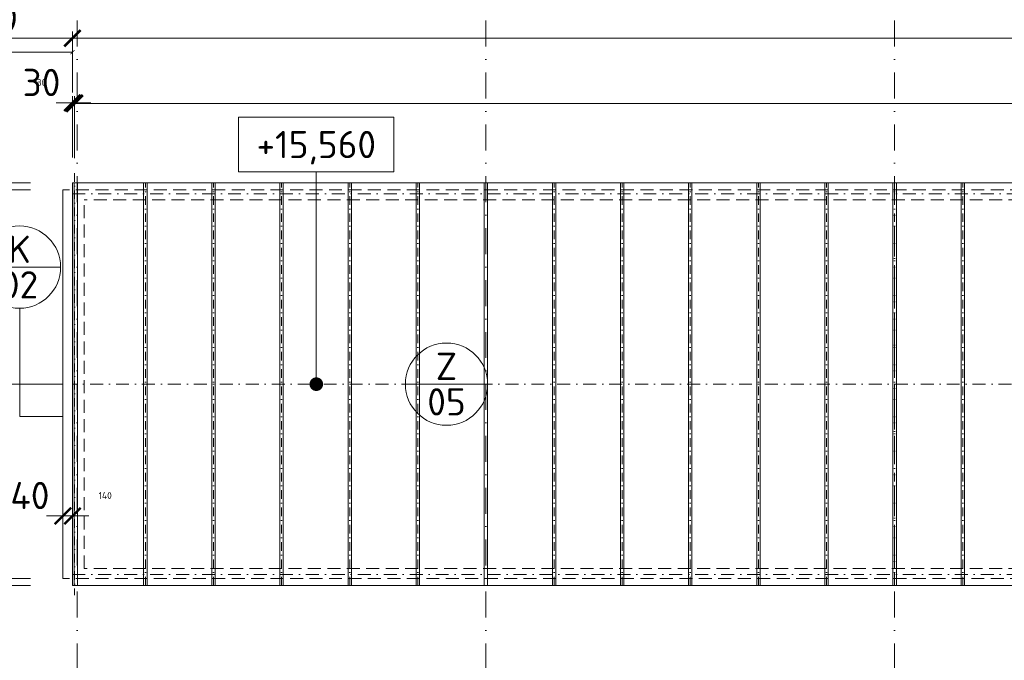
# Model space of a CAD drawing. Header units: millimetres. Extents: x -916886 to 3713765, y -2985421 to 1675785.
# Tile 101 of 256: x 11155 to 25610, y 182245 to 191652. Entities that reach past the tile are written whole.
import ezdxf
from ezdxf.enums import TextEntityAlignment as Align

# ---------------------------------------------------------------- set-up
doc = ezdxf.new("R2010")
doc.units = ezdxf.units.MM
for name, pattern in [('CENTERX2', [101.6, 63.5, -12.7, 12.7, -12.7]), ('DASHDOT', [25.4, 12.7, -6.35, 0, -6.35]), ('ČÁRKOVANÁ', [19.05, 12.7, -6.35])]:
    doc.linetypes.add(name, pattern=pattern)
doc.layers.get('Defpoints').update_dxf_attribs({"color": 8})
for name, color, linetype, lineweight in [('A99_N_kce-pohl', 1, 'Continuous', 9), ('A99_N_koty-200', 5, 'Continuous', 5), ('A99_N_koty-200 @ 200', 5, 'Continuous', 5), ('A99_N_koty-200 @ 50 (2)', 5, 'Continuous', 5), ('A99_N_koty-vysk', 160, 'Continuous', 9), ('A99_N_znaceni 200', 5, 'Continuous', 5), ('A99_S_osy', 1, 'CENTERX2', 5)]:
    doc.layers.add(name, color=color, linetype=linetype, lineweight=lineweight)
doc.styles.add('A99_kota', font='isocpeur.ttf', dxfattribs={"height": 2})
doc.styles.add('A99_popis', font='isocpeur.ttf')
doc.dimstyles.new('A99_kota_200 new', dxfattribs={"dimscale": 200, "dimtxt": 2, "dimasz": 1.2, "dimexe": 0.5, "dimexo": 1.5, "dimgap": 0.5, "dimtad": 1, "dimdec": 0, "dimzin": 3, "dimdsep": 46, "dimtxsty": 'A99_kota', "dimblk": 'ARCHTICK', "dimcen": 2.5, "dimazin": 2, "dimtfac": 0.75, "dimtdec": 0, "dimtix": 1, "dimtmove": 2, "dimatfit": 0, "dimfxl": 0, "dimtolj": 1, "dimtzin": 0, "dimlwd": 5, "dimlwe": 5, "dimarcsym": 0})

# ---------------------------------------------------------------- blocks, each defined once
blk = doc.blocks.new('_ArchTick')
at = {"color": 0, "linetype": 'ByBlock', "const_width": 0.15}
blk.add_lwpolyline([(-0.5, -0.5), (0.5, 0.5)], dxfattribs=at)
blk = doc.blocks.new('*D2999')
at = {"layer": 'A99_N_koty-200', "color": 0, "linetype": 'Continuous', "lineweight": 5, "transparency": 16777216}
for p, q in [((5860, 191380), (5860, 191480)), ((11930, 190580), (11930, 191480)), ((5860, 191380), (11930, 191380))]:
    blk.add_line(p, q, dxfattribs=at)
at = {"layer": 'Defpoints', "color": 0, "linetype": 'Continuous', "lineweight": 0, "transparency": 16777216}
for p in [(11930, 191380), (5860, 191175), (11930, 189255)]:
    blk.add_point(p, dxfattribs=at)
at = {"layer": 'A99_N_koty-200', "color": 0, "linetype": 'Continuous', "lineweight": 5, "transparency": 16777216, "xscale": 240, "yscale": 240, "zscale": 240, "rotation": 180}
blk.add_blockref('_ArchTick', (5860, 191380), dxfattribs=at)
at = {"layer": 'A99_N_koty-200', "color": 0, "linetype": 'Continuous', "lineweight": 5, "transparency": 16777216, "xscale": 240, "yscale": 240, "zscale": 240}
blk.add_blockref('_ArchTick', (11930, 191380), dxfattribs=at)
at = {"layer": 'A99_N_koty-200', "color": 0, "linetype": 'Continuous', "transparency": 16777216, "insert": (10567.5, 191680), "char_height": 400, "attachment_point": 5, "style": 'A99_kota'}
blk.add_mtext('\\A1;6070', dxfattribs=at)
blk = doc.blocks.new('*D3000')
at = {"layer": 'A99_N_koty-200', "color": 0, "linetype": 'Continuous', "lineweight": 5, "transparency": 16777216}
for p, q in [((5860, 191175), (5860, 191200)), ((5860, 191175), (11930, 191175)), ((11930, 190975), (11930, 191200))]:
    blk.add_line(p, q, dxfattribs=at)
at = {"layer": 'Defpoints', "color": 0, "linetype": 'Continuous', "lineweight": 0, "transparency": 16777216}
for p in [(5860, 191175), (11930, 191175), (11930, 189255)]:
    blk.add_point(p, dxfattribs=at)
at = {"layer": 'A99_N_koty-200', "color": 0, "linetype": 'Continuous', "lineweight": 5, "transparency": 16777216, "xscale": 60, "yscale": 60, "zscale": 60, "rotation": 180}
blk.add_blockref('_ArchTick', (5860, 191175), dxfattribs=at)
at = {"layer": 'A99_N_koty-200', "color": 0, "linetype": 'Continuous', "lineweight": 5, "transparency": 16777216, "xscale": 60, "yscale": 60, "zscale": 60}
blk.add_blockref('_ArchTick', (11930, 191175), dxfattribs=at)
at = {"layer": 'A99_N_koty-200', "color": 0, "linetype": 'Continuous', "transparency": 16777216, "insert": (8895, 191250), "char_height": 100, "attachment_point": 5, "style": 'A99_kota'}
blk.add_mtext('\\A1;6070', dxfattribs=at)
blk = doc.blocks.new('*D3002')
at = {"layer": 'A99_N_koty-200', "color": 0, "linetype": 'Continuous', "lineweight": 5, "transparency": 16777216}
for p, q in [((11930, 190580), (11930, 191480)), ((144620, 190580), (144620, 191480)), ((11930, 191380), (144620, 191380))]:
    blk.add_line(p, q, dxfattribs=at)
at = {"layer": 'Defpoints', "color": 0, "linetype": 'Continuous', "lineweight": 0, "transparency": 16777216}
for p in [(144620, 191380), (11930, 189255), (144620, 189255)]:
    blk.add_point(p, dxfattribs=at)
at = {"layer": 'A99_N_koty-200', "color": 0, "linetype": 'Continuous', "lineweight": 5, "transparency": 16777216, "xscale": 240, "yscale": 240, "zscale": 240, "rotation": 180}
blk.add_blockref('_ArchTick', (11930, 191380), dxfattribs=at)
at = {"layer": 'A99_N_koty-200', "color": 0, "linetype": 'Continuous', "lineweight": 5, "transparency": 16777216, "xscale": 240, "yscale": 240, "zscale": 240}
blk.add_blockref('_ArchTick', (144620, 191380), dxfattribs=at)
at = {"layer": 'A99_N_koty-200', "color": 0, "linetype": 'Continuous', "transparency": 16777216, "insert": (77075, 191680), "char_height": 400, "attachment_point": 5, "style": 'A99_kota'}
blk.add_mtext('\\A1;132690', dxfattribs=at)
blk = doc.blocks.new('*D3003')
at = {"layer": 'A99_N_koty-200', "color": 0, "linetype": 'Continuous', "lineweight": 5, "transparency": 16777216}
for p, q in [((11930, 191180), (11930, 191405)), ((144620, 191180), (144620, 191405)), ((11930, 191380), (144620, 191380))]:
    blk.add_line(p, q, dxfattribs=at)
at = {"layer": 'Defpoints', "color": 0, "linetype": 'Continuous', "lineweight": 0, "transparency": 16777216}
for p in [(144620, 191380), (11930, 189255), (144620, 189255)]:
    blk.add_point(p, dxfattribs=at)
at = {"layer": 'A99_N_koty-200', "color": 0, "linetype": 'Continuous', "lineweight": 5, "transparency": 16777216, "xscale": 60, "yscale": 60, "zscale": 60, "rotation": 180}
blk.add_blockref('_ArchTick', (11930, 191380), dxfattribs=at)
at = {"layer": 'A99_N_koty-200', "color": 0, "linetype": 'Continuous', "lineweight": 5, "transparency": 16777216, "xscale": 60, "yscale": 60, "zscale": 60}
blk.add_blockref('_ArchTick', (144620, 191380), dxfattribs=at)
at = {"layer": 'A99_N_koty-200', "color": 0, "linetype": 'Continuous', "transparency": 16777216, "insert": (78275, 191455), "char_height": 100, "attachment_point": 5, "style": 'A99_kota'}
blk.add_mtext('\\A1;132690', dxfattribs=at)
blk = doc.blocks.new('*D3026')
at = {"layer": 'A99_N_koty-200', "color": 0, "linetype": 'Continuous', "lineweight": 5, "transparency": 16777216}
for p, q in [((11930, 189630), (11930, 190530)), ((11960, 189630), (11960, 190530)), ((11930, 190430), (11690, 190430)), ((11960, 190430), (11930, 190430)), ((11960, 190430), (12200, 190430))]:
    blk.add_line(p, q, dxfattribs=at)
at = {"layer": 'Defpoints', "color": 0, "linetype": 'Continuous', "lineweight": 0, "transparency": 16777216}
for p in [(11930, 190430), (11930, 189255), (11960, 189255)]:
    blk.add_point(p, dxfattribs=at)
at = {"layer": 'A99_N_koty-200', "color": 0, "linetype": 'Continuous', "lineweight": 5, "transparency": 16777216, "xscale": 240, "yscale": 240, "zscale": 240}
blk.add_blockref('_ArchTick', (11930, 190430), dxfattribs=at)
at = {"layer": 'A99_N_koty-200', "color": 0, "linetype": 'Continuous', "lineweight": 5, "transparency": 16777216, "xscale": 240, "yscale": 240, "zscale": 240, "rotation": 180}
blk.add_blockref('_ArchTick', (11960, 190430), dxfattribs=at)
at = {"layer": 'A99_N_koty-200', "color": 0, "linetype": 'Continuous', "transparency": 16777216, "insert": (11475, 190730), "char_height": 400, "attachment_point": 5, "style": 'A99_kota'}
blk.add_mtext('\\A1;30', dxfattribs=at)
blk = doc.blocks.new('*D3027')
at = {"layer": 'A99_N_koty-200', "color": 0, "linetype": 'Continuous', "lineweight": 5, "transparency": 16777216}
for p, q in [((11930, 190430), (11870, 190430)), ((11930, 190230), (11930, 190455)), ((11960, 190430), (11930, 190430)), ((11960, 190230), (11960, 190455)), ((11960, 190430), (12020, 190430))]:
    blk.add_line(p, q, dxfattribs=at)
at = {"layer": 'Defpoints', "color": 0, "linetype": 'Continuous', "lineweight": 0, "transparency": 16777216}
for p in [(11930, 190430), (11930, 189255), (11960, 189255)]:
    blk.add_point(p, dxfattribs=at)
at = {"layer": 'A99_N_koty-200', "color": 0, "linetype": 'Continuous', "lineweight": 5, "transparency": 16777216, "xscale": 60, "yscale": 60, "zscale": 60}
blk.add_blockref('_ArchTick', (11930, 190430), dxfattribs=at)
at = {"layer": 'A99_N_koty-200', "color": 0, "linetype": 'Continuous', "lineweight": 5, "transparency": 16777216, "xscale": 60, "yscale": 60, "zscale": 60, "rotation": 180}
blk.add_blockref('_ArchTick', (11960, 190430), dxfattribs=at)
at = {"layer": 'A99_N_koty-200', "color": 0, "linetype": 'Continuous', "transparency": 16777216, "insert": (11475, 190730), "char_height": 100, "attachment_point": 5, "style": 'A99_kota'}
blk.add_mtext('\\A1;30', dxfattribs=at)
blk = doc.blocks.new('*D3035')
at = {"layer": 'A99_N_koty-200', "color": 0, "linetype": 'Continuous', "lineweight": 5, "transparency": 16777216}
for p, q in [((10210, 189255), (9310, 189255)), ((9410, 183345), (9410, 189255)), ((10210, 183345), (9310, 183345))]:
    blk.add_line(p, q, dxfattribs=at)
at = {"layer": 'Defpoints', "color": 0, "linetype": 'Continuous', "lineweight": 0, "transparency": 16777216}
for p in [(9410, 189255), (11930, 189255), (11930, 183345)]:
    blk.add_point(p, dxfattribs=at)
at = {"layer": 'A99_N_koty-200', "color": 0, "linetype": 'Continuous', "lineweight": 5, "transparency": 16777216, "xscale": 240, "yscale": 240, "zscale": 240}
for p, rotation in [((9410, 189255), 90), ((9410, 183345), 270)]:
    blk.add_blockref('_ArchTick', p, dxfattribs=dict(at, rotation=rotation))
at = {"layer": 'A99_N_koty-200', "color": 0, "linetype": 'Continuous', "transparency": 16777216, "insert": (9110, 186270), "char_height": 400, "attachment_point": 5, "rotation": 90, "style": 'A99_kota'}
blk.add_mtext('\\A1;5910', dxfattribs=at)
blk = doc.blocks.new('*D3036')
at = {"layer": 'A99_N_koty-200', "color": 0, "linetype": 'Continuous', "lineweight": 5, "transparency": 16777216}
for p, q in [((9610, 189255), (9385, 189255)), ((9410, 183345), (9410, 189255)), ((9610, 183345), (9385, 183345))]:
    blk.add_line(p, q, dxfattribs=at)
at = {"layer": 'Defpoints', "color": 0, "linetype": 'Continuous', "lineweight": 0, "transparency": 16777216}
for p in [(9410, 189255), (11930, 189255), (11930, 183345)]:
    blk.add_point(p, dxfattribs=at)
at = {"layer": 'A99_N_koty-200', "color": 0, "linetype": 'Continuous', "lineweight": 5, "transparency": 16777216, "xscale": 60, "yscale": 60, "zscale": 60}
for p, rotation in [((9410, 189255), 90), ((9410, 183345), 270)]:
    blk.add_blockref('_ArchTick', p, dxfattribs=dict(at, rotation=rotation))
at = {"layer": 'A99_N_koty-200', "color": 0, "linetype": 'Continuous', "transparency": 16777216, "insert": (9335, 186300), "char_height": 100, "attachment_point": 5, "rotation": 90, "style": 'A99_kota'}
blk.add_mtext('\\A1;5910', dxfattribs=at)
blk = doc.blocks.new('*U49')
at = {"color": 0, "linetype": 'ByBlock'}
blk.add_line((5.7, -4), (5.7, -19.6), dxfattribs=at)
blk.add_lwpolyline([(0, -4), (11.4, -4), (11.4, 0), (0, 0)], close=True, dxfattribs=at)
at = {"color": 0, "linetype": 'ByBlock', "ltscale": 200, "const_width": 0.5}
blk.add_lwpolyline([(5.7, -19.85, -1), (5.7, -19.35, -1)], format="xyb", close=True, dxfattribs=at)
at = {"color": 0, "linetype": 'ByBlock', "style": 'A99_kota'}
for tag, p in [('VYSKA', (5.7, -2.241)), ('VYSKA_POPIS1', (5.7, -6.041)), ('VYSKA_POPIS2', (5.9, -9.541)), ('VYSKA_POPIS3', (5.9, -13.041))]:
    blk.add_attdef(tag, text='', height=2, dxfattribs=at).set_placement(p, align=Align.MIDDLE)
blk = doc.blocks.new('*D3074')
at = {"layer": 'A99_N_koty-200', "color": 0, "linetype": 'Continuous', "lineweight": 5, "transparency": 16777216}
for p, q in [((11315, 189155), (10415, 189155)), ((10515, 189155), (10515, 183445)), ((11315, 183445), (10415, 183445))]:
    blk.add_line(p, q, dxfattribs=at)
at = {"layer": 'Defpoints', "color": 0, "linetype": 'Continuous', "lineweight": 0, "transparency": 16777216}
for p in [(11790, 189155), (10515, 183445), (11930, 183445)]:
    blk.add_point(p, dxfattribs=at)
at = {"layer": 'A99_N_koty-200', "color": 0, "linetype": 'Continuous', "lineweight": 5, "transparency": 16777216, "xscale": 240, "yscale": 240, "zscale": 240}
for p, rotation in [((10515, 189155), 90), ((10515, 183445), 270)]:
    blk.add_blockref('_ArchTick', p, dxfattribs=dict(at, rotation=rotation))
at = {"layer": 'A99_N_koty-200', "color": 0, "linetype": 'Continuous', "transparency": 16777216, "insert": (10215, 186300), "char_height": 400, "attachment_point": 5, "rotation": 90, "style": 'A99_kota'}
blk.add_mtext('\\A1;5710', dxfattribs=at)
blk = doc.blocks.new('*D3075')
at = {"layer": 'A99_N_koty-200', "color": 0, "linetype": 'Continuous', "lineweight": 5, "transparency": 16777216}
for p, q in [((10715, 189155), (10490, 189155)), ((10515, 189155), (10515, 183445)), ((10715, 183445), (10490, 183445))]:
    blk.add_line(p, q, dxfattribs=at)
at = {"layer": 'Defpoints', "color": 0, "linetype": 'Continuous', "lineweight": 0, "transparency": 16777216}
for p in [(11790, 189155), (10515, 183445), (11930, 183445)]:
    blk.add_point(p, dxfattribs=at)
at = {"layer": 'A99_N_koty-200', "color": 0, "linetype": 'Continuous', "lineweight": 5, "transparency": 16777216, "xscale": 60, "yscale": 60, "zscale": 60}
for p, rotation in [((10515, 189155), 90), ((10515, 183445), 270)]:
    blk.add_blockref('_ArchTick', p, dxfattribs=dict(at, rotation=rotation))
at = {"layer": 'A99_N_koty-200', "color": 0, "linetype": 'Continuous', "transparency": 16777216, "insert": (10440, 186300), "char_height": 100, "attachment_point": 5, "rotation": 90, "style": 'A99_kota'}
blk.add_mtext('\\A1;5710', dxfattribs=at)
blk = doc.blocks.new('*D3077')
at = {"layer": 'A99_N_koty-200', "color": 0, "linetype": 'Continuous', "lineweight": 5, "transparency": 16777216}
for p, q in [((10515, 183445), (10515, 183685)), ((11315, 183445), (10415, 183445)), ((10515, 183445), (10515, 183345)), ((11315, 183345), (10415, 183345)), ((10515, 183345), (10515, 183105))]:
    blk.add_line(p, q, dxfattribs=at)
at = {"layer": 'Defpoints', "color": 0, "linetype": 'Continuous', "lineweight": 0, "transparency": 16777216}
for p in [(11930, 183445), (10515, 183345), (11930, 183345)]:
    blk.add_point(p, dxfattribs=at)
at = {"layer": 'A99_N_koty-200', "color": 0, "linetype": 'Continuous', "lineweight": 5, "transparency": 16777216, "xscale": 240, "yscale": 240, "zscale": 240}
for p, rotation in [((10515, 183445), 270), ((10515, 183345), 90)]:
    blk.add_blockref('_ArchTick', p, dxfattribs=dict(at, rotation=rotation))
at = {"layer": 'A99_N_koty-200', "color": 0, "linetype": 'Continuous', "transparency": 16777216, "insert": (10215, 182840), "char_height": 400, "attachment_point": 5, "rotation": 90, "style": 'A99_kota'}
blk.add_mtext('\\A1;100', dxfattribs=at)
blk = doc.blocks.new('*D3078')
at = {"layer": 'A99_N_koty-200', "color": 0, "linetype": 'Continuous', "lineweight": 5, "transparency": 16777216}
for p, q in [((10715, 183445), (10490, 183445)), ((10515, 183445), (10515, 183505)), ((10515, 183445), (10515, 183345)), ((10715, 183345), (10490, 183345)), ((10515, 183345), (10515, 183285))]:
    blk.add_line(p, q, dxfattribs=at)
at = {"layer": 'Defpoints', "color": 0, "linetype": 'Continuous', "lineweight": 0, "transparency": 16777216}
for p in [(11930, 183445), (10515, 183345), (11930, 183345)]:
    blk.add_point(p, dxfattribs=at)
at = {"layer": 'A99_N_koty-200', "color": 0, "linetype": 'Continuous', "lineweight": 5, "transparency": 16777216, "xscale": 60, "yscale": 60, "zscale": 60}
for p, rotation in [((10515, 183445), 270), ((10515, 183345), 90)]:
    blk.add_blockref('_ArchTick', p, dxfattribs=dict(at, rotation=rotation))
at = {"layer": 'A99_N_koty-200', "color": 0, "linetype": 'Continuous', "transparency": 16777216, "insert": (10215, 182840), "char_height": 100, "attachment_point": 5, "rotation": 90, "style": 'A99_kota'}
blk.add_mtext('\\A1;100', dxfattribs=at)
blk = doc.blocks.new('*D3080')
at = {"layer": 'A99_N_koty-200', "color": 0, "linetype": 'Continuous', "lineweight": 5, "transparency": 16777216}
for p, q in [((10515, 189255), (10515, 189495)), ((11315, 189255), (10415, 189255)), ((10515, 189155), (10515, 189255)), ((11315, 189155), (10415, 189155)), ((10515, 189155), (10515, 188915))]:
    blk.add_line(p, q, dxfattribs=at)
at = {"layer": 'Defpoints', "color": 0, "linetype": 'Continuous', "lineweight": 0, "transparency": 16777216}
for p in [(10515, 189255), (11930, 189255), (11790, 189155)]:
    blk.add_point(p, dxfattribs=at)
at = {"layer": 'A99_N_koty-200', "color": 0, "linetype": 'Continuous', "lineweight": 5, "transparency": 16777216, "xscale": 240, "yscale": 240, "zscale": 240}
for p, rotation in [((10515, 189255), 270), ((10515, 189155), 90)]:
    blk.add_blockref('_ArchTick', p, dxfattribs=dict(at, rotation=rotation))
at = {"layer": 'A99_N_koty-200', "color": 0, "linetype": 'Continuous', "transparency": 16777216, "insert": (10215, 189760), "char_height": 400, "attachment_point": 5, "rotation": 90, "style": 'A99_kota'}
blk.add_mtext('\\A1;100', dxfattribs=at)
blk = doc.blocks.new('*D3081')
at = {"layer": 'A99_N_koty-200', "color": 0, "linetype": 'Continuous', "lineweight": 5, "transparency": 16777216}
for p, q in [((10715, 189255), (10490, 189255)), ((10515, 189255), (10515, 189315)), ((10515, 189155), (10515, 189255)), ((10715, 189155), (10490, 189155)), ((10515, 189155), (10515, 189095))]:
    blk.add_line(p, q, dxfattribs=at)
at = {"layer": 'Defpoints', "color": 0, "linetype": 'Continuous', "lineweight": 0, "transparency": 16777216}
for p in [(10515, 189255), (11930, 189255), (11790, 189155)]:
    blk.add_point(p, dxfattribs=at)
at = {"layer": 'A99_N_koty-200', "color": 0, "linetype": 'Continuous', "lineweight": 5, "transparency": 16777216, "xscale": 60, "yscale": 60, "zscale": 60}
for p, rotation in [((10515, 189255), 270), ((10515, 189155), 90)]:
    blk.add_blockref('_ArchTick', p, dxfattribs=dict(at, rotation=rotation))
at = {"layer": 'A99_N_koty-200', "color": 0, "linetype": 'Continuous', "transparency": 16777216, "insert": (10215, 189760), "char_height": 100, "attachment_point": 5, "rotation": 90, "style": 'A99_kota'}
blk.add_mtext('\\A1;100', dxfattribs=at)
blk = doc.blocks.new('*D3101')
at = {"layer": 'A99_N_koty-200', "color": 0, "linetype": 'Continuous', "lineweight": 5, "transparency": 16777216}
for p, q in [((11790, 184365), (11790, 184465)), ((11930, 184365), (11930, 184465)), ((11790, 184365), (11550, 184365)), ((11790, 184365), (11930, 184365)), ((11930, 184365), (12170, 184365))]:
    blk.add_line(p, q, dxfattribs=at)
at = {"layer": 'Defpoints', "color": 0, "linetype": 'Continuous', "lineweight": 0, "transparency": 16777216}
for p in [(11790, 184365), (11930, 184365), (11930, 184365)]:
    blk.add_point(p, dxfattribs=at)
at = {"layer": 'A99_N_koty-200', "color": 0, "linetype": 'Continuous', "lineweight": 5, "transparency": 16777216, "xscale": 240, "yscale": 240, "zscale": 240}
blk.add_blockref('_ArchTick', (11790, 184365), dxfattribs=at)
at = {"layer": 'A99_N_koty-200', "color": 0, "linetype": 'Continuous', "lineweight": 5, "transparency": 16777216, "xscale": 240, "yscale": 240, "zscale": 240, "rotation": 180}
blk.add_blockref('_ArchTick', (11930, 184365), dxfattribs=at)
at = {"layer": 'A99_N_koty-200', "color": 0, "linetype": 'Continuous', "transparency": 16777216, "insert": (11205, 184665), "char_height": 400, "attachment_point": 5, "style": 'A99_kota'}
blk.add_mtext('\\A1;140', dxfattribs=at)
blk = doc.blocks.new('*D3102')
at = {"layer": 'A99_N_koty-200', "color": 0, "linetype": 'Continuous', "lineweight": 5, "transparency": 16777216}
for p, q in [((11790, 184365), (11730, 184365)), ((11790, 184365), (11790, 184390)), ((11790, 184365), (11930, 184365)), ((11930, 184365), (11930, 184390)), ((11930, 184365), (11990, 184365))]:
    blk.add_line(p, q, dxfattribs=at)
at = {"layer": 'Defpoints', "color": 0, "linetype": 'Continuous', "lineweight": 0, "transparency": 16777216}
for p in [(11790, 184365), (11930, 184365), (11930, 184365)]:
    blk.add_point(p, dxfattribs=at)
at = {"layer": 'A99_N_koty-200', "color": 0, "linetype": 'Continuous', "lineweight": 5, "transparency": 16777216, "xscale": 60, "yscale": 60, "zscale": 60}
blk.add_blockref('_ArchTick', (11790, 184365), dxfattribs=at)
at = {"layer": 'A99_N_koty-200', "color": 0, "linetype": 'Continuous', "lineweight": 5, "transparency": 16777216, "xscale": 60, "yscale": 60, "zscale": 60, "rotation": 180}
blk.add_blockref('_ArchTick', (11930, 184365), dxfattribs=at)
at = {"layer": 'A99_N_koty-200', "color": 0, "linetype": 'Continuous', "transparency": 16777216, "insert": (12410, 184665), "char_height": 100, "attachment_point": 5, "style": 'A99_kota'}
blk.add_mtext('\\A1;140', dxfattribs=at)
blk = doc.blocks.new('*D4056')
at = {"layer": 'A99_N_koty-200', "color": 0, "linetype": 'Continuous', "lineweight": 5, "transparency": 16777216}
for p, q in [((10210, 183345), (9310, 183345)), ((9410, 183345), (9410, 177465)), ((10210, 177465), (9310, 177465))]:
    blk.add_line(p, q, dxfattribs=at)
at = {"layer": 'Defpoints', "color": 0, "linetype": 'Continuous', "lineweight": 0, "transparency": 16777216}
for p in [(11930, 183345), (9410, 177465), (11930, 177465)]:
    blk.add_point(p, dxfattribs=at)
at = {"layer": 'A99_N_koty-200', "color": 0, "linetype": 'Continuous', "lineweight": 5, "transparency": 16777216, "xscale": 240, "yscale": 240, "zscale": 240}
for p, rotation in [((9410, 183345), 90), ((9410, 177465), 270)]:
    blk.add_blockref('_ArchTick', p, dxfattribs=dict(at, rotation=rotation))
at = {"layer": 'A99_N_koty-200', "color": 0, "linetype": 'Continuous', "transparency": 16777216, "insert": (9110, 180405), "char_height": 400, "attachment_point": 5, "rotation": 90, "style": 'A99_kota'}
blk.add_mtext('\\A1;5880', dxfattribs=at)
blk = doc.blocks.new('*D4057')
at = {"layer": 'A99_N_koty-200', "color": 0, "linetype": 'Continuous', "lineweight": 5, "transparency": 16777216}
for p, q in [((9610, 183345), (9385, 183345)), ((9410, 183345), (9410, 177465)), ((9610, 177465), (9385, 177465))]:
    blk.add_line(p, q, dxfattribs=at)
at = {"layer": 'Defpoints', "color": 0, "linetype": 'Continuous', "lineweight": 0, "transparency": 16777216}
for p in [(11930, 183345), (9410, 177465), (11930, 177465)]:
    blk.add_point(p, dxfattribs=at)
at = {"layer": 'A99_N_koty-200', "color": 0, "linetype": 'Continuous', "lineweight": 5, "transparency": 16777216, "xscale": 60, "yscale": 60, "zscale": 60}
for p, rotation in [((9410, 183345), 90), ((9410, 177465), 270)]:
    blk.add_blockref('_ArchTick', p, dxfattribs=dict(at, rotation=rotation))
at = {"layer": 'A99_N_koty-200', "color": 0, "linetype": 'Continuous', "transparency": 16777216, "insert": (9335, 180405), "char_height": 100, "attachment_point": 5, "rotation": 90, "style": 'A99_kota'}
blk.add_mtext('\\A1;5880', dxfattribs=at)
blk = doc.blocks.new('*D4113')
at = {"layer": 'A99_N_koty-200', "color": 0, "linetype": 'Continuous', "lineweight": 5, "transparency": 16777216}
for p, q in [((11960, 189620.5), (11960, 190520.5)), ((78000, 189620.5), (78000, 190520.5)), ((11960, 190420.5), (78000, 190420.5))]:
    blk.add_line(p, q, dxfattribs=at)
at = {"layer": 'Defpoints', "color": 0, "linetype": 'Continuous', "lineweight": 0, "transparency": 16777216}
for p in [(78000, 190420.5), (11960, 189245.5), (78000, 189245.5)]:
    blk.add_point(p, dxfattribs=at)
at = {"layer": 'A99_N_koty-200', "color": 0, "linetype": 'Continuous', "lineweight": 5, "transparency": 16777216, "xscale": 240, "yscale": 240, "zscale": 240, "rotation": 180}
blk.add_blockref('_ArchTick', (11960, 190420.5), dxfattribs=at)
at = {"layer": 'A99_N_koty-200', "color": 0, "linetype": 'Continuous', "lineweight": 5, "transparency": 16777216, "xscale": 240, "yscale": 240, "zscale": 240}
blk.add_blockref('_ArchTick', (78000, 190420.5), dxfattribs=at)
at = {"layer": 'A99_N_koty-200', "color": 0, "linetype": 'Continuous', "transparency": 16777216, "insert": (44980, 190720.5), "char_height": 400, "attachment_point": 5, "style": 'A99_kota'}
blk.add_mtext('\\A1;66040', dxfattribs=at)
blk = doc.blocks.new('*D4114')
at = {"layer": 'A99_N_koty-200', "color": 0, "linetype": 'Continuous', "lineweight": 5, "transparency": 16777216}
for p, q in [((11960, 190220.5), (11960, 190445.5)), ((11960, 190420.5), (78000, 190420.5)), ((78000, 190220.5), (78000, 190445.5))]:
    blk.add_line(p, q, dxfattribs=at)
at = {"layer": 'Defpoints', "color": 0, "linetype": 'Continuous', "lineweight": 0, "transparency": 16777216}
for p in [(78000, 190420.5), (11960, 189245.5), (78000, 189245.5)]:
    blk.add_point(p, dxfattribs=at)
at = {"layer": 'A99_N_koty-200', "color": 0, "linetype": 'Continuous', "lineweight": 5, "transparency": 16777216, "xscale": 60, "yscale": 60, "zscale": 60, "rotation": 180}
blk.add_blockref('_ArchTick', (11960, 190420.5), dxfattribs=at)
at = {"layer": 'A99_N_koty-200', "color": 0, "linetype": 'Continuous', "lineweight": 5, "transparency": 16777216, "xscale": 60, "yscale": 60, "zscale": 60}
blk.add_blockref('_ArchTick', (78000, 190420.5), dxfattribs=at)
at = {"layer": 'A99_N_koty-200', "color": 0, "linetype": 'Continuous', "transparency": 16777216, "insert": (44980, 190495.5), "char_height": 100, "attachment_point": 5, "style": 'A99_kota'}
blk.add_mtext('\\A1;66040', dxfattribs=at)
blk = doc.blocks.new('*U20')
at = {"color": 0, "linetype": 'ByBlock'}
blk.add_line((-3.02, 0), (3.02, 0), dxfattribs=at)
blk.add_circle((0, 0), 3.02, dxfattribs=at)
at = {"color": 0, "linetype": 'ByBlock', "style": 'A99_popis'}
for tag, p in [('KATEGORIE', (0, 1.31)), ('PRVEK', (0, -1.298))]:
    blk.add_attdef(tag, text='', height=2, dxfattribs=at).set_placement(p, align=Align.MIDDLE_CENTER)
blk = doc.blocks.new('*U4722')
at = {"layer": 'A99_N_koty-200 @ 200', "linetype": 'Continuous'}
dim = blk.add_linear_dim(base=(11930, 191380), p1=(5860, 191175), p2=(11930, 189255), dimstyle='A99_kota_200 new', override={"dimscale": 200, "dimtix": 1, "dimtofl": 1, "dimtmove": 2, "dimatfit": 0}, dxfattribs=at)
dim.commit()
dim.dimension.update_dxf_attribs({"geometry": '*D2999', "text_midpoint": (10567.5, 191680), "dimtype": 128})
at = {"layer": 'A99_N_koty-200 @ 50 (2)', "linetype": 'Continuous'}
dim = blk.add_linear_dim(base=(11930, 191175), p1=(5860, 191175), p2=(11930, 189255), dimstyle='A99_kota_200 new', override={"dimscale": 50, "dimtix": 1, "dimtofl": 1, "dimtmove": 2, "dimatfit": 0}, dxfattribs=at)
dim.commit()
dim.dimension.update_dxf_attribs({"geometry": '*D3000', "text_midpoint": (8895, 191250)})
blk = doc.blocks.new('*U4723')
at = {"layer": 'A99_N_koty-200 @ 200', "linetype": 'Continuous'}
dim = blk.add_linear_dim(base=(144620, 191380), p1=(11930, 189255), p2=(144620, 189255), dimstyle='A99_kota_200 new', override={"dimscale": 200, "dimtix": 1, "dimtofl": 1, "dimtmove": 2, "dimatfit": 0}, dxfattribs=at)
dim.commit()
dim.dimension.update_dxf_attribs({"geometry": '*D3002', "text_midpoint": (77075, 191680), "dimtype": 128})
at = {"layer": 'A99_N_koty-200 @ 50 (2)', "linetype": 'Continuous'}
dim = blk.add_linear_dim(base=(144620, 191380), p1=(11930, 189255), p2=(144620, 189255), dimstyle='A99_kota_200 new', override={"dimscale": 50, "dimtix": 1, "dimtofl": 1, "dimtmove": 2, "dimatfit": 0}, dxfattribs=at)
dim.commit()
dim.dimension.update_dxf_attribs({"geometry": '*D3003', "text_midpoint": (78275, 191455)})
blk = doc.blocks.new('*U4731')
at = {"layer": 'A99_N_koty-200 @ 200', "linetype": 'Continuous'}
dim = blk.add_linear_dim(base=(11930, 190430), p1=(11960, 189255), p2=(11930, 189255), dimstyle='A99_kota_200 new', override={"dimscale": 200, "dimtix": 1, "dimtofl": 1, "dimtmove": 2, "dimatfit": 0}, dxfattribs=at)
dim.commit()
dim.dimension.update_dxf_attribs({"geometry": '*D3026', "text_midpoint": (11475, 190730), "dimtype": 128})
at = {"layer": 'A99_N_koty-200 @ 50 (2)', "linetype": 'Continuous'}
dim = blk.add_linear_dim(base=(11930, 190430), p1=(11960, 189255), p2=(11930, 189255), dimstyle='A99_kota_200 new', override={"dimscale": 50, "dimtix": 1, "dimtofl": 1, "dimtmove": 2, "dimatfit": 0}, dxfattribs=at)
dim.commit()
dim.dimension.update_dxf_attribs({"geometry": '*D3027', "text_midpoint": (11475, 190730), "dimtype": 128})
blk = doc.blocks.new('*U4734')
at = {"layer": 'A99_N_koty-200 @ 200', "linetype": 'Continuous'}
dim = blk.add_linear_dim(base=(9410, 189255), p1=(11930, 183345), p2=(11930, 189255), angle=90, dimstyle='A99_kota_200 new', override={"dimscale": 200, "dimtix": 1, "dimtofl": 1, "dimtmove": 2, "dimatfit": 0}, dxfattribs=at)
dim.commit()
dim.dimension.update_dxf_attribs({"geometry": '*D3035', "text_midpoint": (9110, 186270), "dimtype": 128})
at = {"layer": 'A99_N_koty-200 @ 50 (2)', "linetype": 'Continuous'}
dim = blk.add_linear_dim(base=(9410, 189255), p1=(11930, 183345), p2=(11930, 189255), angle=90, dimstyle='A99_kota_200 new', override={"dimscale": 50, "dimtix": 1, "dimtofl": 1, "dimtmove": 2, "dimatfit": 0}, dxfattribs=at)
dim.commit()
dim.dimension.update_dxf_attribs({"geometry": '*D3036', "text_midpoint": (9335, 186300)})
blk = doc.blocks.new('*U4747')
at = {"layer": 'A99_N_koty-200 @ 200', "linetype": 'Continuous'}
dim = blk.add_linear_dim(base=(10515, 183445), p1=(11790, 189155), p2=(11930, 183445), angle=90, dimstyle='A99_kota_200 new', override={"dimscale": 200, "dimtix": 1, "dimtofl": 1, "dimtmove": 2, "dimatfit": 0}, dxfattribs=at)
dim.commit()
dim.dimension.update_dxf_attribs({"geometry": '*D3074', "text_midpoint": (10215, 186300)})
at = {"layer": 'A99_N_koty-200 @ 50 (2)', "linetype": 'Continuous'}
dim = blk.add_linear_dim(base=(10515, 183445), p1=(11790, 189155), p2=(11930, 183445), angle=90, dimstyle='A99_kota_200 new', override={"dimscale": 50, "dimtix": 1, "dimtofl": 1, "dimtmove": 2, "dimatfit": 0}, dxfattribs=at)
dim.commit()
dim.dimension.update_dxf_attribs({"geometry": '*D3075', "text_midpoint": (10440, 186300)})
blk = doc.blocks.new('*U4748')
at = {"layer": 'A99_N_koty-200 @ 200', "linetype": 'Continuous'}
dim = blk.add_linear_dim(base=(10515, 183345), p1=(11930, 183445), p2=(11930, 183345), angle=90, dimstyle='A99_kota_200 new', override={"dimscale": 200, "dimtix": 1, "dimtofl": 1, "dimtmove": 2, "dimatfit": 0}, dxfattribs=at)
dim.commit()
dim.dimension.update_dxf_attribs({"geometry": '*D3077', "text_midpoint": (10215, 182840), "dimtype": 128})
at = {"layer": 'A99_N_koty-200 @ 50 (2)', "linetype": 'Continuous'}
dim = blk.add_linear_dim(base=(10515, 183345), p1=(11930, 183445), p2=(11930, 183345), angle=90, dimstyle='A99_kota_200 new', override={"dimscale": 50, "dimtix": 1, "dimtofl": 1, "dimtmove": 2, "dimatfit": 0}, dxfattribs=at)
dim.commit()
dim.dimension.update_dxf_attribs({"geometry": '*D3078', "text_midpoint": (10215, 182840), "dimtype": 128})
blk = doc.blocks.new('*U4749')
at = {"layer": 'A99_N_koty-200 @ 200', "linetype": 'Continuous'}
dim = blk.add_linear_dim(base=(10515, 189255), p1=(11790, 189155), p2=(11930, 189255), angle=270, dimstyle='A99_kota_200 new', override={"dimscale": 200, "dimtix": 1, "dimtofl": 1, "dimtmove": 2, "dimatfit": 0}, dxfattribs=at)
dim.commit()
dim.dimension.update_dxf_attribs({"geometry": '*D3080', "text_midpoint": (10215, 189760), "dimtype": 128})
at = {"layer": 'A99_N_koty-200 @ 50 (2)', "linetype": 'Continuous'}
dim = blk.add_linear_dim(base=(10515, 189255), p1=(11790, 189155), p2=(11930, 189255), angle=270, dimstyle='A99_kota_200 new', override={"dimscale": 50, "dimtix": 1, "dimtofl": 1, "dimtmove": 2, "dimatfit": 0}, dxfattribs=at)
dim.commit()
dim.dimension.update_dxf_attribs({"geometry": '*D3081', "text_midpoint": (10215, 189760), "dimtype": 128})
blk = doc.blocks.new('*U4756')
at = {"layer": 'A99_N_koty-200 @ 200', "linetype": 'Continuous'}
dim = blk.add_linear_dim(base=(11930, 184365), p1=(11790, 184365), p2=(11930, 184365), dimstyle='A99_kota_200 new', override={"dimscale": 200, "dimtix": 1, "dimtofl": 1, "dimtmove": 2, "dimatfit": 0}, dxfattribs=at)
dim.commit()
dim.dimension.update_dxf_attribs({"geometry": '*D3101', "text_midpoint": (11205, 184665), "dimtype": 128})
at = {"layer": 'A99_N_koty-200 @ 50 (2)', "linetype": 'Continuous'}
dim = blk.add_linear_dim(base=(11930, 184365), p1=(11790, 184365), p2=(11930, 184365), dimstyle='A99_kota_200 new', override={"dimscale": 50, "dimtix": 1, "dimtofl": 1, "dimtmove": 2, "dimatfit": 0}, dxfattribs=at)
dim.commit()
dim.dimension.update_dxf_attribs({"geometry": '*D3102', "text_midpoint": (12410, 184665), "dimtype": 128})
blk = doc.blocks.new('*U5043')
at = {"layer": 'A99_N_koty-200 @ 200', "linetype": 'Continuous'}
dim = blk.add_linear_dim(base=(9410, 177465), p1=(11930, 183345), p2=(11930, 177465), angle=90, dimstyle='A99_kota_200 new', override={"dimscale": 200, "dimtix": 1, "dimtofl": 1, "dimtmove": 2, "dimatfit": 0}, dxfattribs=at)
dim.commit()
dim.dimension.update_dxf_attribs({"geometry": '*D4056', "text_midpoint": (9110, 180405)})
at = {"layer": 'A99_N_koty-200 @ 50 (2)', "linetype": 'Continuous'}
dim = blk.add_linear_dim(base=(9410, 177465), p1=(11930, 183345), p2=(11930, 177465), angle=90, dimstyle='A99_kota_200 new', override={"dimscale": 50, "dimtix": 1, "dimtofl": 1, "dimtmove": 2, "dimatfit": 0}, dxfattribs=at)
dim.commit()
dim.dimension.update_dxf_attribs({"geometry": '*D4057', "text_midpoint": (9335, 180405)})
blk = doc.blocks.new('*U5078')
at = {"layer": 'A99_N_koty-200 @ 200', "linetype": 'Continuous'}
dim = blk.add_linear_dim(base=(78000, 190420.5), p1=(11960, 189245.5), p2=(78000, 189245.5), dimstyle='A99_kota_200 new', override={"dimscale": 200, "dimtix": 1, "dimtofl": 1, "dimtmove": 2, "dimatfit": 0}, dxfattribs=at)
dim.commit()
dim.dimension.update_dxf_attribs({"geometry": '*D4113', "text_midpoint": (44980, 190720.5)})
at = {"layer": 'A99_N_koty-200 @ 50 (2)', "linetype": 'Continuous'}
dim = blk.add_linear_dim(base=(78000, 190420.5), p1=(11960, 189245.5), p2=(78000, 189245.5), dimstyle='A99_kota_200 new', override={"dimscale": 50, "dimtix": 1, "dimtofl": 1, "dimtmove": 2, "dimatfit": 0}, dxfattribs=at)
dim.commit()
dim.dimension.update_dxf_attribs({"geometry": '*D4114', "text_midpoint": (44980, 190495.5)})

msp = doc.modelspace()

# ---------------------------------------------------------------- linework, layer by layer
at = {"layer": 'A99_N_kce-pohl', "linetype": 'Continuous', "lineweight": 9}
for p, q in [((12005, 183345), (12005, 189255)), ((12975, 183345), (12975, 189255)), ((13025, 183345), (13025, 189255)), ((13975, 183345), (13975, 189255)), ((14025, 183345), (14025, 189255)), ((14975, 183345), (14975, 189255)), ((15025, 183345), (15025, 189255)), ((15975, 183345), (15975, 189255)), ((16025, 183345), (16025, 189255)), ((16975, 183345), (16975, 189255)), ((17025, 183345), (17025, 189255)), ((17975, 183345), (17975, 189255)), ((18025, 183345), (18025, 189255)), ((18975, 183345), (18975, 189255)), ((19025, 183345), (19025, 189255)), ((19975, 183345), (19975, 189255)), ((20025, 183345), (20025, 189255)), ((20975, 183345), (20975, 189255)), ((21025, 183345), (21025, 189255)), ((21975, 183345), (21975, 189255)), ((22025, 183345), (22025, 189255)), ((22975, 183345), (22975, 189255)), ((23025, 183345), (23025, 189255)), ((23975, 183345), (23975, 189255)), ((24025, 183345), (24025, 189255)), ((24975, 183345), (24975, 189255)), ((25025, 183345), (25025, 189255))]:
    msp.add_line(p, q, dxfattribs=at)
msp.add_lwpolyline([(11930, 189255), (144620, 189255), (144620, 183345), (11930, 183345)], close=True, dxfattribs=at)
for points in [[(11955, 183345), (11955, 189255)], [(11790, 183445), (11790, 189155)], [(12975, 186675), (12975, 186495)], [(13025, 186675), (13025, 186495)], [(13975, 186675), (13975, 186495)], [(14025, 186675), (14025, 186495)], [(15975, 186675), (15975, 186495)], [(16025, 186675), (16025, 186495)], [(17975, 186670), (17975, 186490)], [(18025, 186670), (18025, 186490)], [(18975, 186675), (18975, 186495)], [(19025, 186675), (19025, 186495)], [(19975, 186675), (19975, 186495)], [(20025, 186675), (20025, 186495)], [(20975, 186675), (20975, 186495)], [(21025, 186675), (21025, 186495)], [(21975, 186675), (21975, 186495)], [(22025, 186675), (22025, 186495)], [(22975, 186675), (22975, 186495)], [(23025, 186675), (23025, 186495)], [(23975, 186675), (23975, 186495)], [(24025, 186675), (24025, 186495)], [(24975, 186675), (24975, 186495)], [(25025, 186675), (25025, 186495)], [(11790, 186300), (5860, 186300)]]:
    msp.add_lwpolyline(points, dxfattribs=at)
at = {"layer": 'A99_N_kce-pohl', "linetype": 'ČÁRKOVANÁ', "lineweight": 9, "ltscale": 15}
for points in [[(144760, 189155), (11790, 189155)], [(144450, 189005.3), (12100, 189005.3)], [(12100, 183594.7), (12100, 189005.3)], [(144450, 183594.7), (12100, 183594.7)], [(144760, 183445), (11790, 183445)]]:
    msp.add_lwpolyline(points, dxfattribs=at)
at = {"layer": 'A99_N_kce-pohl', "linetype": 'ČÁRKOVANÁ', "lineweight": 9, "ltscale": 3}
for points in [[(14975, 186675), (14975, 186495)], [(15025, 186675), (15025, 186495)], [(16975, 186675), (16975, 186495)], [(17025, 186675), (17025, 186495)]]:
    msp.add_lwpolyline(points, dxfattribs=at)
at = {"layer": 'A99_N_znaceni 200', "lineweight": 5}
for points in [[(11157.5, 187414.6), (11157.5, 185826.2)], [(11782.5, 185826.2), (11157.5, 185826.2)]]:
    msp.add_lwpolyline(points, dxfattribs=at)
at = {"layer": 'A99_S_osy', "linetype": 'DASHDOT', "lineweight": 5, "ltscale": 10}
for p, q in [((11960, 189400), (11960, 183200)), ((13000, 183345), (13000, 189255)), ((14000, 183345), (14000, 189255)), ((15000, 183345), (15000, 189255)), ((16000, 183345), (16000, 189255)), ((17000, 183345), (17000, 189255)), ((19000, 183345), (19000, 189255)), ((20000, 183345), (20000, 189255)), ((21000, 183345), (21000, 189255)), ((22000, 183345), (22000, 189255)), ((23000, 183345), (23000, 189255)), ((24000, 183345), (24000, 189255)), ((25000, 183345), (25000, 189255))]:
    msp.add_line(p, q, dxfattribs=at)
at = {"layer": 'A99_S_osy', "linetype": 'DASHDOT', "lineweight": 5, "ltscale": 25}
msp.add_line((24000, 189255), (24000, 183345), dxfattribs=at)
at = {"layer": 'A99_S_osy', "linetype": 'DASHDOT', "lineweight": 5, "ltscale": 30}
for points in [[(12000, 264800), (12000, 176462.5)], [(18000, 264800), (18000, 175430)], [(24000, 264800), (24000, 176462.5)]]:
    msp.add_lwpolyline(points, dxfattribs=at)
at = {"layer": 'A99_S_osy', "linetype": 'DASHDOT', "lineweight": 5, "ltscale": 15}
for points in [[(144740, 189095), (11865, 189095)], [(144620, 186300), (11930, 186300)], [(144740, 183505), (11865, 183505)]]:
    msp.add_lwpolyline(points, dxfattribs=at)

# ---------------------------------------------------------------- block references
at = {"layer": 'A99_N_koty-200', "color": 4, "linetype": 'Continuous', "lineweight": 0}
for name in ['*U4722', '*U4723', '*U4731', '*U5078', '*U4749', '*U4734', '*U4747', '*U4756', '*U4748', '*U5043']:
    msp.add_blockref(name, (0, 0), dxfattribs=at)
at = {"layer": 'A99_N_koty-vysk', "xscale": 200, "yscale": 200, "zscale": 200}
msp.add_blockref('*U49', (14369.3, 190220), dxfattribs=at).add_auto_attribs({'VYSKA': '+15,560'})
at = {"layer": 'A99_N_znaceni 200', "xscale": 200, "yscale": 200, "zscale": 200}
for p, values in [((11152.5, 188018.5), {'KATEGORIE': 'K', 'PRVEK': '02'}), ((17421, 186300), {'KATEGORIE': 'Z', 'PRVEK': '05'})]:
    msp.add_blockref('*U20', p, dxfattribs=at).add_auto_attribs(values)

doc.saveas('drawing.dxf')
